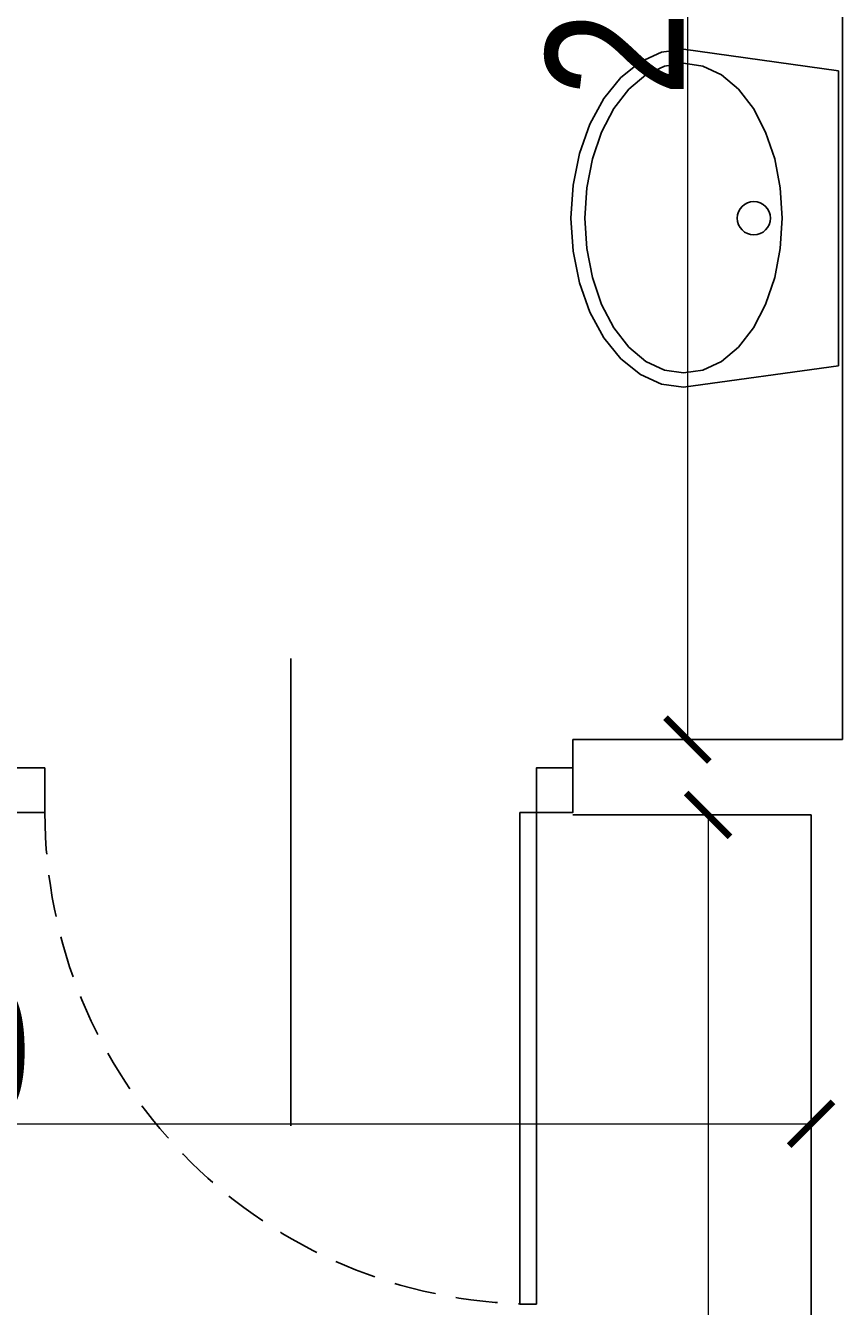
# Model space of a CAD drawing. Header units: millimetres. Extents: x -5941 to 19721, y -9230 to 6433.
# Tile 173 of 204: x 11614 to 11744, y 441 to 645. Entities that reach past the tile are written whole.
import ezdxf
from ezdxf.enums import TextEntityAlignment as Align

# ---------------------------------------------------------------- set-up
doc = ezdxf.new("R2010")
doc.units = ezdxf.units.MM
doc.linetypes.add('DASHED', pattern=[0.75, 0.5, -0.25])
for name, color, linetype in [('A_drzwi', 3, 'Continuous'), ('A_meble łaz kuch', 6, 'Continuous'), ('A_opis stolarki', 3, 'Continuous'), ('A_SC_MUROWANA_DZIAŁOWA', 42, 'Continuous'), ('A_wymiary', 55, 'Continuous')]:
    doc.layers.add(name, color=color, linetype=linetype)
doc.styles.add('dar-styl', font='arial.ttf')
doc.styles.add('Opisowy', font='arial.ttf', dxfattribs={"width": 0.8})
doc.dimstyles.new('WYMIARY', dxfattribs={"dimtxt": 1.3, "dimasz": 7, "dimexe": 1.25, "dimexo": 0.3, "dimgap": 0.2, "dimtad": 1, "dimzin": 4, "dimtxsty": 'Opisowy', "dimblk1": 'ARCHTICK', "dimblk2": 'ARCHTICK', "dimsah": 1, "dimcen": 2.5, "dimazin": 0, "dimtfac": 1, "dimtmove": 1, "dimatfit": 3, "dimldrblk": 'ARCHTICK', "dimfxl": 0, "dimlwd": 18, "dimlwe": 9, "dimarcsym": 0})

# ---------------------------------------------------------------- blocks, each defined once
blk = doc.blocks.new('*U14')
for p, q in [((0, -91.5), (-88, -91.5)), ((-88, -94.5), (-88, -91.5)), ((0, -91.5), (0, -94.5)), ((0, -94.5), (-88, -94.5))]:
    blk.add_line(p, q)
for points in [[(8, -6.5), (8, 0), (0, 0), (0, -6.5)], [(8, -101), (8, -94.5), (0, -94.5), (0, -101)]]:
    blk.add_lwpolyline(points, close=True)
at = {"linetype": 'DASHED', "ltscale": 15}
blk.add_arc((0, -94.5), 88, 90, 178.0464, dxfattribs=at)
at = {"layer": 'A_opis stolarki'}
blk.add_line((-56.09, -50.5), (27.54, -50.5), dxfattribs=at)
at = {"layer": 'A_opis stolarki', "ltscale": 0.5, "style": 'dar-styl'}
blk.add_attdef('ODPORNOŚĆ_OGNIOWA', text='', height=15, rotation=94.0633, dxfattribs=at).set_placement((-95.88, -56.3), align=Align.TOP_CENTER)
blk.add_attdef('SYMBOL_DRZWI1', text='', height=14, dxfattribs=at).set_placement((-16.77, -50.5), align=Align.BOTTOM_CENTER)
blk.add_attdef('SYMBOL_DRZWI2', text='', height=14, dxfattribs=at).set_placement((-16.77, -53.5), align=Align.TOP_CENTER)
blk = doc.blocks.new('_ArchTick')
at = {"color": 0, "const_width": 0.15}
blk.add_lwpolyline([(-0.5, -0.5), (0.5, 0.5)], dxfattribs=at)
blk = doc.blocks.new('*D49')
at = {"layer": 'A_wymiary', "color": 0, "lineweight": 9}
for p, q in [((11723.08, 519.08), (11721.13, 519.08)), ((11723.08, 116.08), (11721.13, 116.08))]:
    blk.add_line(p, q, dxfattribs=at)
at = {"layer": 'A_wymiary', "color": 0, "lineweight": 18}
blk.add_line((11722.38, 519.08), (11722.38, 116.08), dxfattribs=at)
at = {"layer": 'Defpoints', "color": 0}
for p in [(11738.81, 519.08), (11722.38, 116.08), (11738.81, 116.08)]:
    blk.add_point(p, dxfattribs=at)
at = {"layer": 'A_wymiary', "color": 0, "lineweight": 18, "xscale": 7, "yscale": 7, "zscale": 7}
for p, rotation in [((11722.38, 519.08), 90), ((11722.38, 116.08), 270)]:
    blk.add_blockref('_ArchTick', p, dxfattribs=dict(at, rotation=rotation))
at = {"layer": 'A_wymiary', "color": 0, "insert": (11710.94, 317.58), "char_height": 1.3, "attachment_point": 5, "rotation": 90, "style": 'Opisowy'}
blk.add_mtext('{\\H16.923077x;\\C3;403}', dxfattribs=at)
blk = doc.blocks.new('*D59')
at = {"layer": 'A_wymiary', "color": 0, "lineweight": 9}
for p, q in [((11719.79, 777.08), (11717.84, 777.08)), ((11719.79, 531.08), (11717.84, 531.08))]:
    blk.add_line(p, q, dxfattribs=at)
at = {"layer": 'A_wymiary', "color": 0, "lineweight": 18}
blk.add_line((11719.09, 777.08), (11719.09, 531.08), dxfattribs=at)
at = {"layer": 'Defpoints', "color": 0}
for p in [(11743.81, 777.08), (11719.09, 531.08), (11743.81, 531.08)]:
    blk.add_point(p, dxfattribs=at)
at = {"layer": 'A_wymiary', "color": 0, "lineweight": 18, "xscale": 7, "yscale": 7, "zscale": 7}
for p, rotation in [((11719.09, 777.08), 90), ((11719.09, 531.08), 270)]:
    blk.add_blockref('_ArchTick', p, dxfattribs=dict(at, rotation=rotation))
at = {"layer": 'A_wymiary', "color": 0, "insert": (11707.66, 654.08), "char_height": 1.3, "attachment_point": 5, "rotation": 90, "style": 'Opisowy'}
blk.add_mtext('{\\H16.923077x;\\C3;258}', dxfattribs=at)
blk = doc.blocks.new('*D61')
at = {"layer": 'A_wymiary', "color": 0, "lineweight": 9}
for p, q in [((11448.81, 470.53), (11448.81, 468.58)), ((11738.81, 470.53), (11738.81, 468.58))]:
    blk.add_line(p, q, dxfattribs=at)
at = {"layer": 'A_wymiary', "color": 0, "lineweight": 18}
blk.add_line((11448.81, 469.83), (11738.81, 469.83), dxfattribs=at)
at = {"layer": 'Defpoints', "color": 0}
for p in [(11448.81, 519.08), (11738.81, 519.08), (11738.81, 469.83)]:
    blk.add_point(p, dxfattribs=at)
at = {"layer": 'A_wymiary', "color": 0, "lineweight": 18, "xscale": 7, "yscale": 7, "zscale": 7, "rotation": 180}
blk.add_blockref('_ArchTick', (11448.81, 469.83), dxfattribs=at)
at = {"layer": 'A_wymiary', "color": 0, "lineweight": 18, "xscale": 7, "yscale": 7, "zscale": 7}
blk.add_blockref('_ArchTick', (11738.81, 469.83), dxfattribs=at)
at = {"layer": 'A_wymiary', "color": 0, "insert": (11593.81, 481.26), "char_height": 1.3, "attachment_point": 5, "style": 'Opisowy'}
blk.add_mtext('{\\H16.923077x;\\C3;290}', dxfattribs=at)
blk = doc.blocks.new('LAV_FLAT_BACK-OVAL_8')
at = {"color": 0, "linetype": 'Continuous'}
for p, q in [((-0.266, 0.2792), (-0.305, 0)), ((0.266, 0.2792), (-0.266, 0.2792)), ((-0.2658, 0.2788), (-0.266, 0.2788)), ((0.266, 0.2788), (0.2658, 0.2788)), ((0.3043, 0), (0.266, 0.2792)), ((-0.1553, 0.1479), (-0.107, 0.1643)), ((-0.107, 0.1643), (-0.0545, 0.1744)), ((-0.0545, 0.1744), (0, 0.1779)), ((0, 0.1779), (0.0545, 0.1744)), ((0.0545, 0.1744), (0.107, 0.1643)), ((0.107, 0.1643), (0.1553, 0.1479)), ((-0.1977, 0.1258), (-0.1553, 0.1479)), ((0.1553, 0.1479), (0.1977, 0.1258)), ((-0.2325, 0.0988), (-0.1977, 0.1258)), ((0.1977, 0.1258), (0.2325, 0.0988)), ((-0.2583, 0.0681), (-0.2325, 0.0988)), ((0.2325, 0.0988), (0.2583, 0.0681)), ((-0.2742, 0.0347), (-0.2583, 0.0681)), ((0.2583, 0.0681), (0.2742, 0.0347)), ((-0.2796, 0), (-0.2742, 0.0347)), ((0.2742, 0.0347), (0.2789, 0)), ((0.2789, 0), (0.2742, -0.0347)), ((0.2992, -0.0397), (0.3043, 0)), ((-0.305, 0), (-0.2992, -0.0397)), ((-0.2742, -0.0347), (-0.2796, 0)), ((-0.2992, -0.0397), (-0.2818, -0.0778)), ((-0.2583, -0.0681), (-0.2742, -0.0347)), ((0.2742, -0.0347), (0.2583, -0.0681)), ((0.2818, -0.0778), (0.2992, -0.0397)), ((-0.2325, -0.0988), (-0.2583, -0.0681)), ((0.2583, -0.0681), (0.2325, -0.0988)), ((-0.2818, -0.0778), (-0.2536, -0.1129)), ((0.2536, -0.1129), (0.2818, -0.0778)), ((-0.2536, -0.1129), (-0.2157, -0.1437)), ((-0.1977, -0.1258), (-0.2325, -0.0988)), ((0.2325, -0.0988), (0.1977, -0.1258)), ((0.2157, -0.1437), (0.2536, -0.1129)), ((-0.1553, -0.1479), (-0.1977, -0.1258)), ((0.1977, -0.1258), (0.1553, -0.1479)), ((-0.2157, -0.1437), (-0.1695, -0.169)), ((-0.107, -0.1643), (-0.1553, -0.1479)), ((0.1553, -0.1479), (0.107, -0.1643)), ((0.1695, -0.169), (0.2157, -0.1437)), ((-0.1695, -0.169), (-0.1167, -0.1878)), ((-0.0545, -0.1744), (-0.107, -0.1643)), ((0, -0.1779), (-0.0545, -0.1744)), ((0.0545, -0.1744), (0, -0.1779)), ((0.107, -0.1643), (0.0545, -0.1744)), ((0.1167, -0.1878), (0.1695, -0.169)), ((-0.1167, -0.1878), (-0.0595, -0.1994)), ((-0.0595, -0.1994), (0, -0.2033)), ((0, -0.2033), (0.0595, -0.1994)), ((0.0595, -0.1994), (0.1167, -0.1878))]:
    blk.add_line(p, q, dxfattribs=at)
blk.add_circle((0, 0.1267), 0.03, dxfattribs=at)

msp = doc.modelspace()

# ---------------------------------------------------------------- linework, layer by layer
at = {"layer": 'A_SC_MUROWANA_DZIAŁOWA'}
for p, q in [((11743.809, 531.079), (11700.809, 531.079)), ((11700.809, 531.079), (11700.809, 519.469)), ((11738.809, 519.079), (11700.809, 519.079))]:
    msp.add_line(p, q, dxfattribs=at)
for points in [[(11743.809, 531.079), (11743.809, 777.079)], [(11738.809, 365.079), (11738.809, 519.079)]]:
    msp.add_lwpolyline(points, dxfattribs=at)

# ---------------------------------------------------------------- block references
at = {"layer": 'A_drzwi', "xscale": 0.8910891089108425, "yscale": 0.8910891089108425, "zscale": 0.8910891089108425, "rotation": 89.99999999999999}
msp.add_blockref('*U14', (11610.809, 519.469), dxfattribs=at)
at = {"layer": 'A_meble łaz kuch', "xscale": 88.45642911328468, "yscale": 88.45642911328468, "zscale": 88.45642911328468, "rotation": 270}
msp.add_blockref('LAV_FLAT_BACK-OVAL_8', (11718.476, 614.225), dxfattribs=at)

# ---------------------------------------------------------------- dimensions: what is measured, and where the dimension line sits
at = {"layer": 'A_wymiary'}
for base, p1, p2, text, picture, middle in [((11719.089, 531.079), (11743.809, 777.079), (11743.809, 531.079), '{\\H16.923077x;\\C3;258}', '*D59', (11707.657, 654.079)), ((11722.376, 116.079), (11738.809, 519.079), (11738.809, 116.079), '{\\H16.923077x;\\C3;403}', '*D49', (11710.936, 317.579))]:
    dim = msp.add_linear_dim(base=base, p1=p1, p2=p2, angle=90, text=text, dimstyle='WYMIARY', override={"dimtxsty": 'Opisowy'}, dxfattribs=at)
    dim.commit()
    dim.dimension.update_dxf_attribs({"geometry": picture, "text_midpoint": middle})
dim = msp.add_linear_dim(base=(11738.809, 469.829), p1=(11448.809, 519.079), p2=(11738.809, 519.079), text='{\\H16.923077x;\\C3;290}', dimstyle='WYMIARY', override={"dimtxsty": 'Opisowy'}, dxfattribs=at)
dim.commit()
dim.dimension.update_dxf_attribs({"geometry": '*D61', "text_midpoint": (11593.809, 481.262)})

doc.saveas('drawing.dxf')
